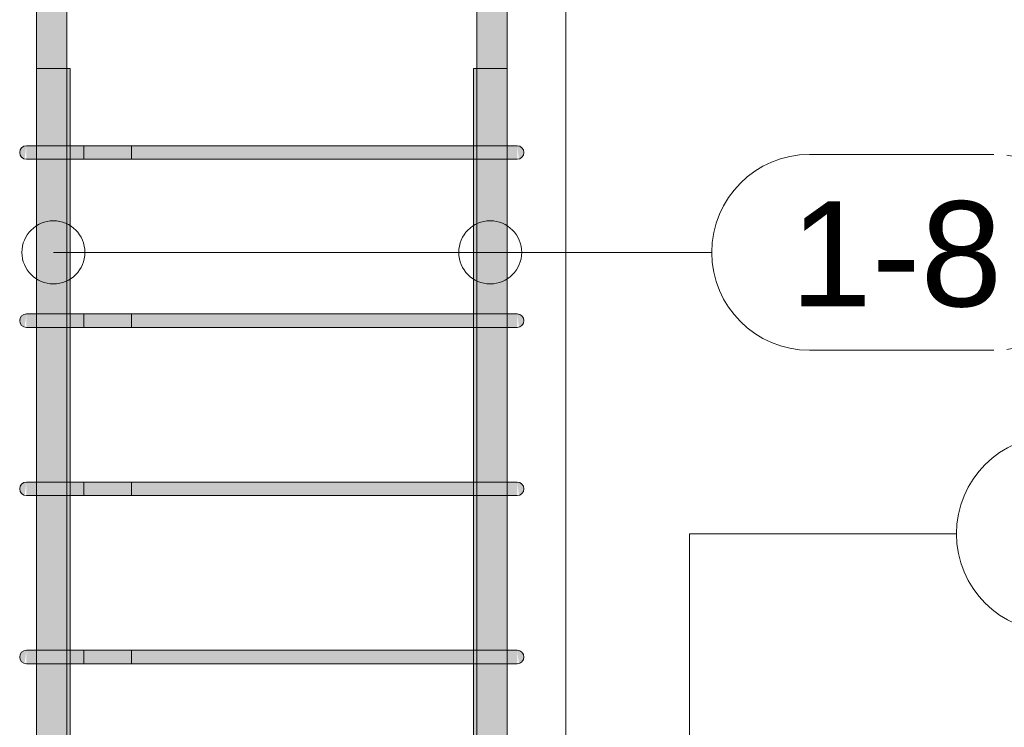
# Model space of a CAD drawing. Header units: millimetres. Extents: x 4307 to 42792, y 1610 to 10025.
# Tile 126 of 256: x 20165 to 20751, y 6278 to 6699. Entities that reach past the tile are written whole.
import ezdxf

# ---------------------------------------------------------------- set-up
doc = ezdxf.new("R2010")
doc.units = ezdxf.units.MM
for name, color, linetype, lineweight in [('S-COLS', 52, 'Continuous', 9), ('S-RBAR', 171, 'Continuous', 5), ('S-RBAR-IDEN', 171, 'Continuous', 5)]:
    doc.layers.add(name, color=color, linetype=linetype, lineweight=lineweight)
doc.styles.add('Arial_1', font='arial.ttf', dxfattribs={"height": 62.5})

# ---------------------------------------------------------------- blocks, each defined once
blk = doc.blocks.new('Popisek výztuže__BEZ NATOČENÍ_ - _Typ_ množství_PRAVÝ _řezy_-573725-V1')
at = {"layer": 'S-RBAR-IDEN'}
for p, q in [((5911.19, 9413.62), (5801.5, 9413.62)), ((5801.5, 9297.19), (5911.19, 9297.19))]:
    blk.add_line(p, q, dxfattribs=at)
for centre, start, end in [((5801.5, 9355.4), 90, 270), ((5911.19, 9355.4), 277.64339, 82.35661)]:
    blk.add_arc(centre, 58.22, start, end, dxfattribs=at)
blk = doc.blocks.new('Popisek výztuže - _Typ_ množství_PRAVÝ-500031-V1')
at = {"layer": 'S-RBAR-IDEN'}
for p, q in [((6694.54, 8583.84), (6584.84, 8583.84)), ((6584.84, 8467.41), (6694.54, 8467.41))]:
    blk.add_line(p, q, dxfattribs=at)
for centre, start, end in [((6584.84, 8525.62), 90, 270), ((6694.54, 8525.62), 277.64339, 82.35661)]:
    blk.add_arc(centre, 58.22, start, end, dxfattribs=at)

msp = doc.modelspace()

# ---------------------------------------------------------------- hatches: boundary and pattern name
at = {"layer": 'S-RBAR'}
h = msp.add_hatch(color=7, dxfattribs=at)
h.paths.add_polyline_path([(20191.64, 5870), (20193.05, 5870), (20192.83, 5916), (20175.05, 5916), (20175.05, 5870)])
h.paths.add_polyline_path([(20191.64, 5924), (20193.05, 5924), (20192.83, 6016), (20175.05, 6016), (20175.05, 5924), (20189, 5924)])
h.paths.add_polyline_path([(20178.1, 6024), (20193.05, 6024), (20192.83, 6116), (20175.05, 6116), (20175.05, 6024)])
h.paths.add_polyline_path([(20175.05, 6124), (20193.05, 6124), (20192.83, 6216), (20175.05, 6216), (20175.05, 6168.72)])
h.paths.add_polyline_path([(20175.05, 6224), (20193.05, 6224), (20192.83, 6316), (20175.05, 6316), (20175.05, 6275.01)])
h.paths.add_polyline_path([(20175.05, 6324), (20193.05, 6324), (20192.83, 6416), (20175.05, 6416), (20175.05, 6328.16)])
h.paths.add_polyline_path([(20175.05, 6424), (20193.05, 6424), (20192.83, 6516), (20175.05, 6516), (20175.05, 6434.45)])
h.paths.add_polyline_path([(20175.05, 6524), (20193.05, 6524), (20192.83, 6616), (20175.05, 6616), (20175.05, 6540.74)])
h.paths.add_polyline_path([(20178.1, 6624), (20193.05, 6624), (20192.83, 6716), (20175.05, 6716), (20175.05, 6624)])
h.paths.add_polyline_path([(20175.05, 6724), (20193.05, 6724), (20192.83, 6816), (20175.05, 6816), (20175.05, 6753.32)])
h.paths.add_polyline_path([(20178.1, 6824), (20193.05, 6824), (20192.83, 6916), (20175.05, 6916), (20175.05, 6824)])
h.paths.add_polyline_path([(20189, 6924), (20193.05, 6924), (20192.83, 7016), (20175.05, 7016), (20175.05, 6924), (20185.17, 6924)])
h.paths.add_polyline_path([(20189, 7024), (20193.05, 7024), (20192.83, 7116), (20175.05, 7116), (20175.05, 7024), (20185.17, 7024)])
h.paths.add_polyline_path([(20191.64, 7124), (20193.05, 7124), (20192.83, 7216), (20175.05, 7216), (20175.05, 7124), (20189, 7124)])
h.paths.add_polyline_path([(20191.64, 7224), (20193.05, 7224), (20192.83, 7316), (20175.05, 7316), (20175.05, 7224), (20189, 7224)])
h.paths.add_polyline_path([(20189, 7324), (20193.05, 7324), (20192.83, 7416), (20175.05, 7416), (20175.05, 7324), (20185.17, 7324)])
h.paths.add_polyline_path([(20178.1, 7424), (20193.05, 7424), (20192.83, 7516), (20175.05, 7516), (20175.05, 7424)])
h.paths.add_polyline_path([(20178.1, 7524), (20193.05, 7524), (20192.83, 7616), (20175.05, 7616), (20175.05, 7524)])
h.paths.add_polyline_path([(20175.05, 7624), (20193.05, 7624), (20192.83, 7716), (20175.05, 7716), (20175.05, 7656.79)])
h.paths.add_polyline_path([(20178.1, 7724), (20193.05, 7724), (20192.83, 7816), (20175.05, 7816), (20175.05, 7724)])
h.paths.add_polyline_path([(20175.05, 7824), (20193.05, 7824), (20192.83, 7916), (20175.05, 7916), (20175.05, 7869.37)])
h.paths.add_polyline_path([(20175.05, 7924), (20193.05, 7924), (20192.83, 8016), (20175.05, 8016), (20175.05, 7975.66)])
h.paths.add_polyline_path([(20178.1, 8024), (20193.05, 8024), (20192.83, 8116), (20175.05, 8116), (20175.05, 8024)])
h.paths.add_polyline_path([(20175.05, 8124), (20193.05, 8124), (20192.83, 8216), (20175.05, 8216), (20175.05, 8135.09)])
h.paths.add_polyline_path([(20175.05, 8224), (20193.05, 8224), (20192.83, 8316), (20175.05, 8316), (20175.05, 8241.38)])
h.paths.add_polyline_path([(20178.1, 8324), (20193.05, 8324), (20192.83, 8416), (20175.05, 8416), (20175.05, 8324)])
h.paths.add_polyline_path([(20178.1, 8424), (20193.05, 8424), (20192.83, 8516), (20175.05, 8516), (20175.05, 8424)])
h.paths.add_polyline_path([(20178.1, 8524), (20193.05, 8524), (20192.83, 8616), (20175.05, 8616), (20175.05, 8524)])
h.paths.add_polyline_path([(20175.05, 8624), (20193.05, 8624), (20192.83, 8660), (20175.05, 8660)])
h = msp.add_hatch(color=7, dxfattribs=at)
h.paths.add_polyline_path([(20436.95, 5870), (20454.95, 5870), (20454.95, 5916), (20436.95, 5916), (20436.95, 5902.99)])
h.paths.add_polyline_path([(20451.9, 5924), (20454.95, 5924), (20454.95, 6016), (20436.95, 6016), (20436.95, 5924), (20448.65, 5924)])
h.paths.add_polyline_path([(20451.9, 6024), (20454.95, 6024), (20454.95, 6116), (20436.95, 6116), (20436.95, 6024), (20448.65, 6024)])
h.paths.add_polyline_path([(20451.9, 6124), (20454.95, 6124), (20454.95, 6216), (20436.95, 6216), (20436.95, 6124), (20448.65, 6124)])
h.paths.add_polyline_path([(20436.95, 6224), (20454.95, 6224), (20454.95, 6316), (20436.95, 6316), (20436.95, 6275.01)])
h.paths.add_polyline_path([(20451.9, 6324), (20454.95, 6324), (20454.95, 6416), (20436.95, 6416), (20436.95, 6324), (20448.65, 6324)])
h.paths.add_polyline_path([(20451.9, 6424), (20454.95, 6424), (20454.95, 6516), (20436.95, 6516), (20436.95, 6424), (20448.65, 6424)])
h.paths.add_polyline_path([(20451.9, 6524), (20454.95, 6524), (20454.95, 6616), (20436.95, 6616), (20436.95, 6524), (20448.65, 6524)])
h.paths.add_polyline_path([(20451.9, 6624), (20454.95, 6624), (20454.95, 6716), (20436.95, 6716), (20436.95, 6624), (20448.65, 6624)])
h.paths.add_polyline_path([(20451.9, 6724), (20454.95, 6724), (20454.95, 6816), (20436.95, 6816), (20436.95, 6724), (20448.65, 6724)])
h.paths.add_polyline_path([(20451.9, 6824), (20454.95, 6824), (20454.95, 6916), (20436.95, 6916), (20436.95, 6824), (20448.65, 6824)])
h.paths.add_polyline_path([(20451.9, 6924), (20454.95, 6924), (20454.95, 7016), (20436.95, 7016), (20436.95, 6924), (20448.65, 6924)])
h.paths.add_polyline_path([(20436.95, 7024), (20454.95, 7024), (20454.95, 7116), (20436.95, 7116), (20436.95, 7072.19)])
h.paths.add_polyline_path([(20448.65, 7124), (20454.95, 7124), (20454.95, 7216), (20436.95, 7216), (20436.95, 7124), (20444.83, 7124)])
h.paths.add_polyline_path([(20441, 7224), (20454.95, 7224), (20454.95, 7316), (20436.95, 7316), (20436.95, 7224)])
h.paths.add_polyline_path([(20441, 7324), (20454.95, 7324), (20454.95, 7416), (20436.95, 7416), (20436.95, 7324)])
h.paths.add_polyline_path([(20451.9, 7424), (20454.95, 7424), (20454.95, 7516), (20436.95, 7516), (20436.95, 7424), (20448.65, 7424)])
h.paths.add_polyline_path([(20448.65, 7524), (20454.95, 7524), (20454.95, 7616), (20436.95, 7616), (20436.95, 7524), (20444.83, 7524)])
h.paths.add_polyline_path([(20451.9, 7624), (20454.95, 7624), (20454.95, 7716), (20436.95, 7716), (20436.95, 7624), (20448.65, 7624)])
h.paths.add_polyline_path([(20451.9, 7724), (20454.95, 7724), (20454.95, 7816), (20436.95, 7816), (20436.95, 7724), (20448.65, 7724)])
h.paths.add_polyline_path([(20441, 7824), (20454.95, 7824), (20454.95, 7916), (20436.95, 7916), (20436.95, 7824)])
h.paths.add_polyline_path([(20441, 7924), (20454.95, 7924), (20454.95, 8016), (20436.95, 8016), (20436.95, 7924)])
h.paths.add_polyline_path([(20451.9, 8024), (20454.95, 8024), (20454.95, 8116), (20436.95, 8116), (20436.95, 8024), (20448.65, 8024)])
h.paths.add_polyline_path([(20451.9, 8124), (20454.95, 8124), (20454.95, 8216), (20436.95, 8216), (20436.95, 8124), (20448.65, 8124)])
h.paths.add_polyline_path([(20451.9, 8224), (20454.95, 8224), (20454.95, 8316), (20436.95, 8316), (20436.95, 8224), (20448.65, 8224)])
h.paths.add_polyline_path([(20451.9, 8324), (20454.95, 8324), (20454.95, 8416), (20436.95, 8416), (20436.95, 8324), (20448.65, 8324)])
h.paths.add_polyline_path([(20448.65, 8424), (20454.95, 8424), (20454.95, 8516), (20436.95, 8516), (20436.95, 8424), (20444.83, 8424)])
h.paths.add_polyline_path([(20451.9, 8524), (20454.95, 8524), (20454.95, 8616), (20436.95, 8616), (20436.95, 8524), (20448.65, 8524)])
h.paths.add_polyline_path([(20444.83, 8624), (20454.95, 8624), (20454.95, 8660), (20436.95, 8660), (20436.95, 8624), (20441, 8624)])
h = msp.add_hatch(color=7, dxfattribs=at)
h.paths.add_polyline_path([(20195.05, 4820), (20195.05, 4908.83), (20193.05, 4908.83), (20193.05, 4820)])
h.paths.add_polyline_path([(20193.05, 4916.83), (20195.05, 4916.83), (20195.05, 5007), (20193.05, 5007), (20193.05, 4999.52)])
h.paths.add_polyline_path([(20193.05, 5015), (20195.05, 5015), (20195.05, 5105.17), (20193.05, 5105.17)])
h.paths.add_polyline_path([(20195.05, 5113.17), (20195.05, 5203.33), (20193.05, 5203.33), (20193.05, 5113.17)])
h.paths.add_polyline_path([(20193.05, 5211.33), (20195.05, 5211.33), (20195.05, 5301.5), (20193.05, 5301.5), (20193.05, 5212.11)])
h.paths.add_polyline_path([(20193.05, 5309.5), (20195.05, 5309.5), (20195.05, 5399.67), (20193.05, 5399.67), (20193.05, 5318.4)])
h.paths.add_polyline_path([(20195.05, 5407.67), (20195.05, 5497.83), (20193.05, 5497.83), (20193.05, 5407.67)])
h.paths.add_polyline_path([(20193.05, 5505.83), (20195.05, 5505.83), (20195.05, 5596), (20193.05, 5596), (20193.05, 5530.98)])
h.paths.add_polyline_path([(20195, 5650), (20194.83, 5648.71), (20194.33, 5647.5), (20193.54, 5646.46), (20191.64, 5645.32), (20191.29, 5645.17), (20190, 5645), (20188.71, 5645.17), (20187.5, 5645.67), (20186.46, 5646.46), (20185.67, 5647.5), (20185.17, 5648.71), (20191.64, 5649.56)])
h.paths.add_polyline_path([(20195.05, 5604), (20195, 5650), (20185, 5650), (20185, 5657.64), (20175.05, 5657.64), (20175.05, 5610), (20193.05, 5610), (20193.05, 5604)])
h.paths.add_polyline_path([(20195, 5679.64), (20195.05, 5679.88), (20195, 5679.88)])
h.paths.add_polyline_path([(20185, 5679.64), (20185, 5807.8), (20175.05, 5807.8), (20175.05, 5679.64)])
h.paths.add_polyline_path([(20195.05, 5832.8), (20195.05, 5916), (20193.05, 5916), (20193.05, 5870), (20175.05, 5870), (20175.05, 5832.8), (20185, 5832.8), (20185.17, 5840), (20195, 5840), (20195, 5832.8)])
h.paths.add_polyline_path([(20195, 5840), (20185.17, 5841.29), (20185.67, 5842.5), (20186.46, 5843.54), (20187.5, 5844.33), (20188.71, 5844.83), (20190, 5845), (20191.64, 5844.68), (20192.5, 5844.33), (20193.54, 5843.54), (20194.33, 5842.5), (20194.83, 5841.29)])
h.paths.add_polyline_path([(20193.05, 5924), (20195.05, 5924), (20195.05, 6016), (20193.05, 6016), (20193.05, 5956.14)])
h.paths.add_polyline_path([(20195.05, 6024), (20195.05, 6116), (20193.05, 6116), (20193.05, 6024)])
h.paths.add_polyline_path([(20193.05, 6124), (20195.05, 6124), (20195.05, 6216), (20193.05, 6216), (20193.05, 6168.72)])
h.paths.add_polyline_path([(20193.05, 6224), (20195.05, 6224), (20195.05, 6316), (20193.05, 6316), (20193.05, 6275.01)])
h.paths.add_polyline_path([(20195.05, 6324), (20195.05, 6416), (20193.05, 6416), (20193.05, 6324)])
h.paths.add_polyline_path([(20193.05, 6424), (20195.05, 6424), (20195.05, 6516), (20193.05, 6516), (20193.05, 6487.59)])
h.paths.add_polyline_path([(20193.05, 6524), (20195.05, 6524), (20195.05, 6616), (20193.05, 6616), (20193.05, 6593.88)])
h.paths.add_polyline_path([(20195.05, 6624), (20195.05, 6670), (20193.05, 6670), (20193.05, 6624)])
h = msp.add_hatch(color=7, dxfattribs=at)
h.paths.add_polyline_path([(20436.95, 4820), (20436.95, 4908.83), (20434.95, 4908.83), (20434.95, 4820)])
h.paths.add_polyline_path([(20434.95, 4916.83), (20436.95, 4916.83), (20436.95, 5007), (20434.95, 5007), (20434.95, 4946.38)])
h.paths.add_polyline_path([(20436.95, 5015), (20436.95, 5105.17), (20434.95, 5105.17), (20434.95, 5015)])
h.paths.add_polyline_path([(20436.95, 5113.17), (20436.95, 5203.33), (20434.95, 5203.33), (20434.95, 5113.17)])
h.paths.add_polyline_path([(20434.95, 5211.33), (20436.95, 5211.33), (20436.95, 5301.5), (20434.95, 5301.5), (20434.95, 5212.11)])
h.paths.add_polyline_path([(20434.95, 5309.5), (20436.95, 5309.5), (20436.95, 5399.67), (20434.95, 5399.67), (20434.95, 5318.4)])
h.paths.add_polyline_path([(20434.95, 5407.67), (20436.95, 5407.67), (20436.95, 5497.83), (20434.95, 5497.83), (20434.95, 5424.69)])
h.paths.add_polyline_path([(20436.95, 5505.83), (20436.95, 5596), (20434.95, 5596), (20434.95, 5505.83)])
h.paths.add_polyline_path([(20445, 5650), (20444.83, 5648.71), (20444.33, 5647.5), (20443.54, 5646.46), (20442.5, 5645.67), (20441.29, 5645.17), (20440, 5645), (20438.71, 5645.17), (20437.5, 5645.67), (20436.46, 5646.46), (20435.67, 5647.5), (20435.17, 5648.71), (20441.29, 5649.51)])
h.paths.add_polyline_path([(20434.95, 5604), (20436.95, 5604), (20436.95, 5610), (20454.95, 5610), (20454.95, 5657.64), (20445, 5657.64), (20445, 5650), (20435, 5650), (20434.95, 5637.27)])
h.paths.add_polyline_path([(20454.95, 5679.64), (20454.95, 5807.8), (20445, 5807.8), (20445, 5679.64)])
h.paths.add_polyline_path([(20434.95, 5679.64), (20435, 5679.88), (20434.95, 5679.88)])
h.paths.add_polyline_path([(20435, 5832.8), (20435.17, 5840), (20445, 5840), (20445, 5832.8), (20454.95, 5832.8), (20454.95, 5870), (20436.95, 5870), (20436.95, 5916), (20434.95, 5916), (20434.95, 5832.8)])
h.paths.add_polyline_path([(20445, 5840), (20435.17, 5841.29), (20435.67, 5842.5), (20436.46, 5843.54), (20437.5, 5844.33), (20438.71, 5844.83), (20440, 5845), (20441.29, 5844.83), (20442.5, 5844.33), (20443.54, 5843.54), (20444.33, 5842.5), (20444.83, 5841.29)])
h.paths.add_polyline_path([(20434.95, 5924), (20436.95, 5924), (20436.95, 6016), (20434.95, 6016), (20434.95, 5956.14)])
h.paths.add_polyline_path([(20436.95, 6024), (20436.95, 6116), (20434.95, 6116), (20434.95, 6024)])
h.paths.add_polyline_path([(20434.95, 6124), (20436.95, 6124), (20436.95, 6216), (20434.95, 6216), (20434.95, 6168.72)])
h.paths.add_polyline_path([(20436.95, 6224), (20436.95, 6316), (20434.95, 6316), (20434.95, 6224)])
h.paths.add_polyline_path([(20436.95, 6324), (20436.95, 6416), (20434.95, 6416), (20434.95, 6324)])
h.paths.add_polyline_path([(20434.95, 6424), (20436.95, 6424), (20436.95, 6516), (20434.95, 6516), (20434.95, 6434.45)])
h.paths.add_polyline_path([(20434.95, 6524), (20436.95, 6524), (20436.95, 6616), (20434.95, 6616), (20434.95, 6540.74)])
h.paths.add_polyline_path([(20434.95, 6624), (20436.95, 6624), (20436.95, 6670), (20434.95, 6670), (20434.95, 6647.03)])
for points in [[(20167.96, 6616.14), (20169, 6624), (20167, 6623.46), (20165.54, 6622), (20165, 6620), (20165.54, 6618), (20167, 6616.54)], [(20167.96, 6616.14), (20169, 6624), (20167, 6623.46), (20165.54, 6622), (20165, 6620), (20165.54, 6618), (20167, 6616.54)], [(20174.86, 6616), (20189, 6616), (20189, 6624), (20169, 6624), (20169, 6616), (20172.69, 6616)], [(20427.24, 6616), (20441, 6616), (20441, 6624), (20189, 6624), (20189, 6616), (20270.18, 6616)], [(20459.48, 6616), (20461, 6616.14), (20461, 6624), (20441, 6624), (20441, 6616), (20457.31, 6616)], [(20462.04, 6616.14), (20463, 6616.54), (20464.46, 6618), (20465, 6620), (20464.46, 6622), (20463, 6623.46), (20461, 6624), (20461.66, 6618.96)], [(20167.96, 6516.14), (20169, 6524), (20167, 6523.46), (20165.54, 6522), (20165, 6520), (20165.54, 6518), (20167, 6516.54)], [(20167.96, 6516.14), (20169, 6524), (20167, 6523.46), (20165.54, 6522), (20165, 6520), (20165.54, 6518), (20167, 6516.54)], [(20174.86, 6516), (20189, 6516), (20189, 6524), (20169, 6524), (20169, 6516), (20172.69, 6516)], [(20427.24, 6516), (20441, 6516), (20441, 6524), (20189, 6524), (20189, 6516), (20270.18, 6516)], [(20457.31, 6516), (20461, 6516.14), (20461, 6524), (20441, 6524), (20441, 6516), (20455.14, 6516)], [(20462.04, 6516.14), (20463, 6516.54), (20464.46, 6518), (20465, 6520), (20464.46, 6522), (20463, 6523.46), (20461, 6524), (20461.66, 6518.96)], [(20167.96, 6416.14), (20169, 6424), (20167, 6423.46), (20165.54, 6422), (20165, 6420), (20165.54, 6418), (20167, 6416.54)], [(20167.96, 6416.14), (20169, 6424), (20167, 6423.46), (20165.54, 6422), (20165, 6420), (20165.54, 6418), (20167, 6416.54)], [(20174.86, 6416), (20189, 6416), (20189, 6424), (20169, 6424), (20169, 6416), (20172.69, 6416)], [(20427.24, 6416), (20441, 6416), (20441, 6424), (20189, 6424), (20189, 6416), (20270.18, 6416)], [(20457.31, 6416), (20461, 6416.14), (20461, 6424), (20441, 6424), (20441, 6416), (20455.14, 6416)], [(20462.04, 6416.14), (20463, 6416.54), (20464.46, 6418), (20465, 6420), (20464.46, 6422), (20463, 6423.46), (20461, 6424), (20461.66, 6418.96)], [(20167.96, 6316.14), (20169, 6324), (20167, 6323.46), (20165.54, 6322), (20165, 6320), (20165.54, 6318), (20167, 6316.54)], [(20167.96, 6316.14), (20169, 6324), (20167, 6323.46), (20165.54, 6322), (20165, 6320), (20165.54, 6318), (20167, 6316.54)], [(20174.86, 6316), (20189, 6316), (20189, 6324), (20169, 6324), (20169, 6316), (20172.69, 6316)], [(20427.24, 6316), (20441, 6316), (20441, 6324), (20189, 6324), (20189, 6316), (20270.18, 6316)], [(20459.48, 6316), (20461, 6316.14), (20461, 6324), (20441, 6324), (20441, 6316), (20457.31, 6316)], [(20462.04, 6316.14), (20463, 6316.54), (20464.46, 6318), (20465, 6320), (20464.46, 6322), (20463, 6323.46), (20461, 6324), (20461.66, 6318.96)]]:
    msp.add_hatch(color=7, dxfattribs=at).paths.add_polyline_path(points)

# ---------------------------------------------------------------- linework, layer by layer
at = {"layer": 'S-COLS'}
for p, q in [((20490, 8670), (20490, 5870)), ((20490, 5870), (20490, 8670))]:
    msp.add_line(p, q, dxfattribs=at)
at = {"layer": 'S-RBAR'}
for p, q in [((20175.05, 5870), (20175.05, 8660)), ((20175.05, 5870), (20175.05, 8660)), ((20193.05, 5870), (20193.05, 8660)), ((20193.05, 5870), (20193.05, 8660)), ((20436.95, 5870), (20436.95, 8660)), ((20436.95, 5870), (20436.95, 8660)), ((20454.95, 5870), (20454.95, 8660)), ((20454.95, 5870), (20454.95, 8660)), ((20195.05, 6670), (20175.05, 6670)), ((20175.05, 4820), (20175.05, 6670)), ((20195.05, 6670), (20175.05, 6670)), ((20175.05, 4820), (20175.05, 6670)), ((20195.05, 4820), (20195.05, 6670)), ((20195.05, 4820), (20195.05, 6670)), ((20454.95, 6670), (20434.95, 6670)), ((20434.95, 4820), (20434.95, 6670)), ((20454.95, 6670), (20434.95, 6670)), ((20434.95, 4820), (20434.95, 6670)), ((20454.95, 4820), (20454.95, 6670)), ((20454.95, 4820), (20454.95, 6670)), ((20174.86, 6624), (20169, 6624)), ((20189, 6624), (20169, 6624)), ((20189, 6624), (20169, 6624)), ((20203.14, 6624), (20169, 6624)), ((20203.14, 6624), (20174.86, 6624)), ((20189, 6624), (20441, 6624)), ((20441, 6624), (20189, 6624)), ((20203.14, 6624), (20203.14, 6616)), ((20203.14, 6624), (20231.43, 6624)), ((20231.43, 6616), (20231.43, 6624)), ((20461, 6624), (20441, 6624)), ((20461, 6624), (20441, 6624)), ((20174.86, 6616), (20169, 6616)), ((20189, 6616), (20169, 6616)), ((20203.14, 6616), (20169, 6616)), ((20203.14, 6616), (20174.86, 6616)), ((20189, 6616), (20174.86, 6616)), ((20189, 6616), (20441, 6616)), ((20441, 6616), (20189, 6616)), ((20203.14, 6616), (20231.43, 6616)), ((20461, 6616), (20441, 6616)), ((20461, 6616), (20441, 6616)), ((20174.86, 6524), (20169, 6524)), ((20189, 6524), (20169, 6524)), ((20189, 6524), (20169, 6524)), ((20203.14, 6524), (20169, 6524)), ((20203.14, 6524), (20174.86, 6524)), ((20189, 6524), (20441, 6524)), ((20441, 6524), (20189, 6524)), ((20203.14, 6524), (20203.14, 6516)), ((20203.14, 6524), (20231.43, 6524)), ((20231.43, 6516), (20231.43, 6524)), ((20461, 6524), (20441, 6524)), ((20461, 6524), (20441, 6524)), ((20174.86, 6516), (20169, 6516)), ((20189, 6516), (20169, 6516)), ((20203.14, 6516), (20169, 6516)), ((20203.14, 6516), (20174.86, 6516)), ((20189, 6516), (20174.86, 6516)), ((20189, 6516), (20441, 6516)), ((20441, 6516), (20189, 6516)), ((20203.14, 6516), (20231.43, 6516)), ((20461, 6516), (20441, 6516)), ((20461, 6516), (20441, 6516)), ((20174.86, 6424), (20169, 6424)), ((20189, 6424), (20169, 6424)), ((20189, 6424), (20169, 6424)), ((20203.14, 6424), (20169, 6424)), ((20203.14, 6424), (20174.86, 6424)), ((20189, 6424), (20441, 6424)), ((20441, 6424), (20189, 6424)), ((20203.14, 6424), (20203.14, 6416)), ((20203.14, 6424), (20231.43, 6424)), ((20231.43, 6416), (20231.43, 6424)), ((20461, 6424), (20441, 6424)), ((20461, 6424), (20441, 6424)), ((20174.86, 6416), (20169, 6416)), ((20189, 6416), (20169, 6416)), ((20203.14, 6416), (20169, 6416)), ((20203.14, 6416), (20174.86, 6416)), ((20189, 6416), (20174.86, 6416)), ((20189, 6416), (20441, 6416)), ((20441, 6416), (20189, 6416)), ((20203.14, 6416), (20231.43, 6416)), ((20461, 6416), (20441, 6416)), ((20461, 6416), (20441, 6416)), ((20174.86, 6324), (20169, 6324)), ((20189, 6324), (20169, 6324)), ((20189, 6324), (20169, 6324)), ((20203.14, 6324), (20169, 6324)), ((20203.14, 6324), (20174.86, 6324)), ((20189, 6324), (20441, 6324)), ((20441, 6324), (20189, 6324)), ((20203.14, 6324), (20203.14, 6316)), ((20203.14, 6324), (20231.43, 6324)), ((20231.43, 6316), (20231.43, 6324)), ((20461, 6324), (20441, 6324)), ((20461, 6324), (20441, 6324)), ((20174.86, 6316), (20169, 6316)), ((20189, 6316), (20169, 6316)), ((20203.14, 6316), (20169, 6316)), ((20203.14, 6316), (20174.86, 6316)), ((20189, 6316), (20174.86, 6316)), ((20189, 6316), (20441, 6316)), ((20441, 6316), (20189, 6316)), ((20203.14, 6316), (20231.43, 6316)), ((20461, 6316), (20441, 6316)), ((20461, 6316), (20441, 6316))]:
    msp.add_line(p, q, dxfattribs=at)
for centre, start, end in [((20169, 6620), 90, 270), ((20169, 6620), 90, 270), ((20169, 6620), 90, 270), ((20461, 6620), 270, 90), ((20461, 6620), 270, 90), ((20169, 6520), 90, 270), ((20169, 6520), 90, 270), ((20169, 6520), 90, 270), ((20461, 6520), 270, 90), ((20461, 6520), 270, 90), ((20169, 6420), 90, 270), ((20169, 6420), 90, 270), ((20169, 6420), 90, 270), ((20461, 6420), 270, 90), ((20461, 6420), 270, 90), ((20169, 6320), 90, 270), ((20169, 6320), 90, 270), ((20169, 6320), 90, 270), ((20461, 6320), 270, 90), ((20461, 6320), 270, 90)]:
    msp.add_arc(centre, 4, start, end, dxfattribs=at)
at = {"layer": 'S-RBAR-IDEN'}
for p, q in [((20185.05, 6560.61), (20576.73, 6560.61)), ((20444.95, 6560.61), (20576.73, 6560.61)), ((20563.57, 6393.27), (20722.32, 6393.27)), ((20563.57, 6095.48), (20563.57, 6393.27))]:
    msp.add_line(p, q, dxfattribs=at)
for centre in [(20185.05, 6560.61), (20444.95, 6560.61)]:
    msp.add_circle(centre, 18.75, dxfattribs=at)

# ---------------------------------------------------------------- block references
for name, p in [('Popisek výztuže - _Typ_ množství_PRAVÝ-500031-V1', (14050.1, -1965.02)), ('Popisek výztuže__BEZ NATOČENÍ_ - _Typ_ množství_PRAVÝ _řezy_-573725-V1', (14979.04, -2962.14))]:
    msp.add_blockref(name, p, dxfattribs=at)

# ---------------------------------------------------------------- next in the draw order: texts
at = {"layer": 'S-RBAR-IDEN', "insert": (20623.37, 6590.98), "char_height": 62.5, "width": 152.3206, "attachment_point": 1, "style": 'Arial_1', "bg_fill": 3, "box_fill_scale": 1.25, "bg_fill_color": 256, "bg_fill_true_color": 13158600, "bg_fill_transparency": 0}
msp.add_mtext('1-8', dxfattribs=at)

doc.saveas('drawing.dxf')
